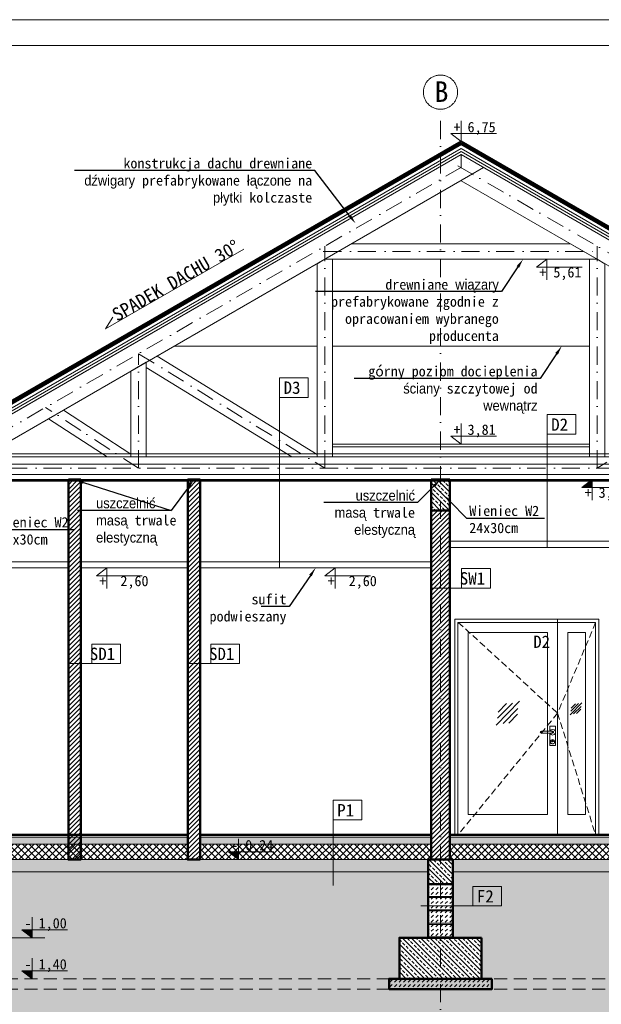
# Model space of a CAD drawing. Header units: millimetres. Extents: x -1373 to 28294, y -9636 to 187.
# Tile 15 of 133: x 1369 to 1935, y -5898 to -4939. Entities that reach past the tile are written whole.
import ezdxf
from ezdxf import colors
from ezdxf.entities.mleader import LeaderData, LeaderLine
from ezdxf.enums import TextEntityAlignment as Align
from ezdxf.math import Vec2, Vec3

# ---------------------------------------------------------------- set-up
doc = ezdxf.new("R2010")
doc.units = ezdxf.units.MM
doc.linetypes.add('HIDDEN2', pattern=[4.7625, 3.175, -1.5875])
doc.linetypes.add('Kreski i kropki', pattern=[335.138881, 176.388884, -88.194442, 0, -70.555556])
for name, color, linetype, lineweight in [('_k_gruba', 42, 'Continuous', 50), ('_k_kreskowanie', 250, 'Continuous', 9), ('_k_opis', 7, 'Continuous', 13), ('_k_osie', 142, 'Kreski i kropki', 13), ('_k_stolarka', 7, 'Continuous', 13), ('_k_tabela', 7, 'Continuous', 13), ('_k_widok', 7, 'Continuous', 18), ('_k_wymiar', 7, 'Continuous', 9), ('_k_zarys', 7, 'HIDDEN2', 20), ('_k_ściany', 223, 'Continuous', 35)]:
    doc.layers.add(name, color=color, linetype=linetype, lineweight=lineweight)
doc.styles.add('GENERATED_STYLE_1', font='MS Gothic.ttf')
doc.styles.add('GENERATED_STYLE_2', font='MS Gothic.ttf')
doc.styles.add('Katarzyna', font='MS Gothic.ttf')
doc.linetypes.add('BATTING', pattern='A,0.00254,-2.54,[134,ltypeshp.shx,S=2.54,R=0,X=-2.54,Y=0],-5.08,[134,ltypeshp.shx,S=2.54,R=180,X=2.54,Y=0],-2.54', length=10.16254)
doc.dimstyles.new('1 - 50   (cm)', dxfattribs={"dimscale": 5, "dimtxt": 2, "dimasz": 1.6, "dimexe": 1, "dimexo": 1, "dimgap": 0.5, "dimtad": 1, "dimdec": 0, "dimzin": 12, "dimdsep": 46, "dimtxsty": 'GENERATED_STYLE_1', "dimblk1": 'OBLIQUE', "dimblk2": 'OBLIQUE', "dimsah": 1, "dimcen": 0, "dimdle": 1, "dimclrd": 256, "dimclre": 256, "dimclrt": 4, "dimazin": 0, "dimtfac": 0.75, "dimtdec": 0, "dimtix": 1, "dimtmove": 1, "dimatfit": 3, "dimldrblk": 'OBLIQUE', "dimfxl": 1, "dimfxlon": 1, "dimtvp": 0.75, "dimtolj": 1, "dimtzin": 0, "dimarcsym": 0})
pattern_1 = [(45, (-111.7556, -1345.7015), (4e-16, 4.490128), [3.175, -3.175])]

# ---------------------------------------------------------------- blocks, each defined once
blk = doc.blocks.new('*U52')
blk.add_hatch(color=256).paths.add_polyline_path([(0, -0.153), (-0.198, -0.153), (0, 0)])
at = {"layer": '_k_wymiar'}
blk.add_line((0, -0.153), (0, -0.4), dxfattribs=at)
blk.add_lwpolyline([(0, -0.153), (0, 0), (-0.198, -0.153), (0.685, -0.153)], dxfattribs=at)
at = {"layer": '_k_wymiar', "style": 'GENERATED_STYLE_1'}
blk.add_attdef('%%P_0.00', text='', height=0.2, dxfattribs=at).set_placement((-0.146, -0.423), align=Align.BOTTOM_LEFT)
blk = doc.blocks.new('*U54')
at = {"layer": '_k_wymiar'}
blk.add_line((0, 0.153), (0, 0.4), dxfattribs=at)
blk.add_lwpolyline([(0, 0.153), (0, 0), (-0.198, 0.153), (0.685, 0.153)], dxfattribs=at)
at = {"layer": '_k_wymiar', "style": 'GENERATED_STYLE_1'}
blk.add_attdef('%%P_0.00', text='', height=0.2, dxfattribs=at).set_placement((-0.146, 0.153), align=Align.BOTTOM_LEFT)
blk = doc.blocks.new('*U53')
blk.add_hatch(color=256).paths.add_polyline_path([(0, 0.153), (-0.198, 0.153), (0, 0)])
at = {"layer": '_k_wymiar'}
blk.add_line((0, 0.153), (0, 0.4), dxfattribs=at)
blk.add_lwpolyline([(0, 0.153), (0, 0), (-0.198, 0.153), (0.685, 0.153)], dxfattribs=at)
at = {"layer": '_k_wymiar', "style": 'GENERATED_STYLE_1'}
blk.add_attdef('%%P_0.00', text='', height=0.2, dxfattribs=at).set_placement((-0.146, 0.153), align=Align.BOTTOM_LEFT)
blk = doc.blocks.new('*U55')
at = {"layer": '_k_wymiar'}
blk.add_line((0, -0.153), (0, -0.4), dxfattribs=at)
blk.add_lwpolyline([(0, -0.153), (0, 0), (-0.198, -0.153), (0.685, -0.153)], dxfattribs=at)
at = {"layer": '_k_wymiar', "style": 'GENERATED_STYLE_1'}
blk.add_attdef('%%P_0.00', text='', height=0.2, dxfattribs=at).set_placement((-0.146, -0.423), align=Align.BOTTOM_LEFT)
blk = doc.blocks.new('*U56')
at = {"layer": '_k_wymiar'}
blk.add_line((0, 0.153), (0, 0.4), dxfattribs=at)
blk.add_lwpolyline([(0, 0.153), (0, 0), (-0.198, 0.153), (0.685, 0.153)], dxfattribs=at)
at = {"layer": '_k_wymiar', "style": 'GENERATED_STYLE_1'}
blk.add_attdef('%%P_0.00', text='', height=0.2, dxfattribs=at).set_placement((-0.146, 0.153), align=Align.BOTTOM_LEFT)
blk = doc.blocks.new('_OBLIQUE')
at = {"color": 0, "linetype": 'ByBlock'}
blk.add_line((-0.5, -0.5), (0.5, 0.5), dxfattribs=at)
blk = doc.blocks.new('*D346')
at = {"layer": '_k_wymiar', "lineweight": -2, "transparency": 16777216}
for p, q in [((1111.41, -5057.93), (1101.41, -5057.93)), ((1106.41, -5370.94), (1106.41, -5052.93)), ((1111.41, -5365.94), (1101.41, -5365.94))]:
    blk.add_line(p, q, dxfattribs=at)
at = {"layer": 'Defpoints', "color": 0, "transparency": 16777216}
for p in [(1106.41, -5057.93), (1798.52, -5057.93), (1265.02, -5365.94)]:
    blk.add_point(p, dxfattribs=at)
at = {"layer": '_k_wymiar', "lineweight": -2, "transparency": 16777216, "xscale": 8, "yscale": 8, "zscale": 8}
for p, rotation in [((1106.41, -5057.93), 90), ((1106.41, -5365.94), 270)]:
    blk.add_blockref('_OBLIQUE', p, dxfattribs=dict(at, rotation=rotation))
at = {"layer": '_k_wymiar', "color": 4, "transparency": 16777216, "insert": (1098.91, -5211.94), "char_height": 10, "attachment_point": 5, "rotation": 90, "style": 'GENERATED_STYLE_1'}
blk.add_mtext('\\A1;308', dxfattribs=at)
blk = doc.blocks.new('*D162')
at = {"layer": '_k_wymiar', "lineweight": -2, "transparency": 16777216}
for p, q in [((1091.41, -5057.93), (1081.41, -5057.93)), ((1086.41, -5370.94), (1086.41, -5052.93)), ((1091.41, -5365.94), (1081.41, -5365.94))]:
    blk.add_line(p, q, dxfattribs=at)
at = {"layer": 'Defpoints', "color": 0, "transparency": 16777216}
for p in [(1086.41, -5057.93), (1798.52, -5057.93), (1265.02, -5365.94)]:
    blk.add_point(p, dxfattribs=at)
at = {"layer": '_k_wymiar', "lineweight": -2, "transparency": 16777216, "xscale": 8, "yscale": 8, "zscale": 8}
for p, rotation in [((1086.41, -5057.93), 90), ((1086.41, -5365.94), 270)]:
    blk.add_blockref('_OBLIQUE', p, dxfattribs=dict(at, rotation=rotation))
at = {"layer": '_k_wymiar', "color": 4, "transparency": 16777216, "insert": (1078.91, -5211.94), "char_height": 10, "attachment_point": 5, "rotation": 90, "style": 'GENERATED_STYLE_1'}
blk.add_mtext('\\A1;308', dxfattribs=at)
blk = doc.blocks.new('*D164')
at = {"layer": '_k_wymiar', "lineweight": -2, "transparency": 16777216}
for p, q in [((1071.41, -5057.93), (1061.41, -5057.93)), ((1066.41, -5752.5), (1066.41, -5052.93)), ((1071.41, -5747.5), (1061.41, -5747.5))]:
    blk.add_line(p, q, dxfattribs=at)
at = {"layer": 'Defpoints', "color": 0, "transparency": 16777216}
for p in [(1066.41, -5057.93), (1798.52, -5057.93), (1133.52, -5747.5)]:
    blk.add_point(p, dxfattribs=at)
at = {"layer": '_k_wymiar', "lineweight": -2, "transparency": 16777216, "xscale": 8, "yscale": 8, "zscale": 8}
for p, rotation in [((1066.41, -5057.93), 90), ((1066.41, -5747.5), 270)]:
    blk.add_blockref('_OBLIQUE', p, dxfattribs=dict(at, rotation=rotation))
at = {"layer": '_k_wymiar', "color": 4, "transparency": 16777216, "insert": (1058.91, -5402.72), "char_height": 10, "attachment_point": 5, "rotation": 90, "style": 'GENERATED_STYLE_1'}
blk.add_mtext('\\A1;690', dxfattribs=at)
blk = doc.blocks.new('KLAMKA_2')
at = {"layer": '_k_stolarka', "color": 7}
for points in [[(-5.7, -7.09), (-5.7, -19), (0, -19), (0, 0), (-5.7, 0), (-5.7, -5.09)], [(-13.85, -5.09), (-2.85, -5.09), (-2.14, -5.39), (-1.85, -6.09), (-2.14, -6.8), (-2.85, -7.09), (-13.85, -7.09), (-14.56, -6.8), (-14.85, -6.09), (-14.56, -5.39), (-13.85, -5.09)], [(-14.4, -5.39), (-14.68, -6.09), (-14.4, -6.8)], [(-13.92, -5.39), (-14.13, -6.09), (-13.92, -6.8)], [(-13.2, -5.39), (-13.31, -6.09), (-13.2, -6.8)], [(-5.28, -5.09), (-5.19, -4.74), (-4.2, -3.76), (-2.85, -3.39), (-1.5, -3.76), (-0.51, -4.74), (-0.15, -6.09), (-0.51, -7.44), (-1.5, -8.43), (-2.85, -8.79), (-4.2, -8.43), (-5.19, -7.44), (-5.28, -7.09)], [(-3.5, -5.39), (-3.39, -6.09), (-3.5, -6.8)], [(-2.78, -5.39), (-2.57, -6.09), (-2.78, -6.8)], [(-2.3, -5.39), (-2.02, -6.09), (-2.3, -6.8)]]:
    blk.add_lwpolyline(points, dxfattribs=at)
for centre, radius in [((-2.85, -15.4), 2.1), ((-2.85, -15.4), 1.91), ((-2.85, -14.62), 0.752), ((-2.85, -14.62), 0.659)]:
    blk.add_circle(centre, radius, dxfattribs=at)
blk = doc.blocks.new('szkło_s')
at = {"layer": '_k_kreskowanie', "ltscale": 2}
for points in [[(0, 0), (22.91, 23.25)], [(1.55, 6.91), (16.02, 21.6)], [(1.94, 12.64), (10.3, 21.13)], [(6.89, 1.65), (21.36, 16.34)], [(12.61, 2.12), (20.98, 10.61)]]:
    blk.add_lwpolyline(points, dxfattribs=at)

msp = doc.modelspace()

# ---------------------------------------------------------------- hatches: boundary and pattern name
at = {"layer": '_k_kreskowanie', "ltscale": 2}
h = msp.add_hatch(dxfattribs=at)
h.set_pattern_fill('ANSI31', color=256)
h.set_pattern_definition([(45, (528.2444, -1345.7015), (-2.245064, 2.245064), [])])
h.paths.add_polyline_path([(1428.52, -5387.05), (1428.52, -5757.05), (1416.52, -5757.05), (1416.52, -5387.05)])
h = msp.add_hatch(dxfattribs=at)
h.set_pattern_fill('ANSI31', color=256)
h.set_pattern_definition([(45, (644.2444, -1345.7015), (-2.245064, 2.245064), [])])
h.paths.add_polyline_path([(1544.52, -5387.05), (1544.52, -5757.05), (1532.52, -5757.05), (1532.52, -5387.05)])
h = msp.add_hatch(dxfattribs=at)
h.set_pattern_fill('ANSI33', color=256, angle=90)
h.set_pattern_definition([(135, (881.2444, -981.7015), (-4.490128, -4.490128), []), (135, (881.2444, -977.2114), (-4.490128, -4.490128), [3.175, -1.5875])])
h.paths.add_polyline_path([(1787.52, -5387.05), (1787.52, -5417.05), (1769.52, -5417.05), (1769.52, -5387.05)])
h = msp.add_hatch(dxfattribs=at)
h.set_pattern_fill('ANSI31', color=256)
h.set_pattern_definition([(45, (881.2444, -1345.7015), (-2.245064, 2.245064), [])])
h.paths.add_polyline_path([(1787.52, -5417.05), (1787.52, -5757.05), (1769.52, -5757.05), (1769.52, -5417.05)])
h = msp.add_hatch(dxfattribs=at)
h.set_pattern_fill('DASH', color=256, angle=135)
h.set_pattern_definition([(135, (403.2444, -1345.7015), (-4.490128, 4e-16), [3.175, -3.175])])
h.paths.add_polyline_path([(1787.52, -5735.05), (1787.52, -5742.05), (2193.52, -5742.05), (2193.52, -5735.05)])
h.paths.add_polyline_path([(1532.52, -5742.05), (1532.52, -5735.05), (1315.52, -5735.05), (1315.52, -5742.05)])
h.paths.add_polyline_path([(1544.52, -5735.05), (1544.52, -5742.05), (1769.52, -5742.05), (1769.52, -5735.05)])
h = msp.add_hatch(dxfattribs=at)
h.set_pattern_fill('EARTH', color=256, scale=3, angle=45)
h.set_pattern_definition([(45, (-2e-06, -1770.638), (-7e-15, 26.94077), [19.05, -19.05]), (45, (-5.051, -1765.587), (-7e-15, 26.94077), [19.05, -19.05]), (45, (-10.103, -1760.535), (-7e-15, 26.94077), [19.05, -19.05]), (135, (-10.103, -1757.168), (-26.94077, -7e-15), [19.05, -19.05]), (135, (-5.051, -1752.116), (-26.94077, -7e-15), [19.05, -19.05]), (135, (-2e-06, -1747.065), (-26.94077, -7e-15), [19.05, -19.05])])
h.paths.add_polyline_path([(2420.48, -5947.06), (2420.48, -5770.05), (2220.58, -5766.06), (2220.52, -5833.05), (2233.52, -5833.05), (2233.52, -5873.05), (2243.52, -5873.05), (2243.52, -5883.05), (1253.52, -5883.05), (1253.52, -5873.05), (1263.52, -5873.05), (1263.52, -5833.05), (1276.41, -5833.05), (1276.52, -5774.21), (1216.52, -5775.51), (1216.52, -5786.5), (1189.52, -5786.5), (1189.52, -5769.5), (1203.52, -5761.5), (1203.52, -5747.5), (1133.63, -5747.19), (1133.41, -5946.76)])
at = {"layer": '_k_kreskowanie', "ltscale": 2, "transparency": 33554687}
h = msp.add_hatch(dxfattribs=at)
h.set_pattern_fill('ANSI37', color=256, scale=1.5)
h.set_pattern_definition([(45, (-2e-06, -1770.638), (-3.367596, 3.367596), []), (135, (-2e-06, -1770.638), (-3.367596, -3.367596), [])])
h.paths.add_polyline_path([(1787.52, -5742.05), (1787.52, -5757.05), (2193.52, -5757.05), (2193.52, -5742.05)])
h.paths.add_polyline_path([(1532.52, -5757.05), (1532.52, -5742.05), (1315.52, -5742.05), (1315.52, -5757.05)])
h.paths.add_polyline_path([(1544.52, -5742.05), (1544.52, -5757.05), (1769.52, -5757.05), (1769.52, -5742.05)])
at = {"layer": '_k_kreskowanie', "ltscale": 2}
h = msp.add_hatch(dxfattribs=at)
h.set_pattern_fill('DASH', color=256, angle=45)
h.set_pattern_definition([(45, (-2e-06, -1770.638), (4e-16, 4.490128), [3.175, -3.175])])
h.paths.add_polyline_path([(1790.52, -5757.05), (1790.52, -5769.05), (2181.52, -5769.05), (2181.52, -5757.05)])
h.paths.add_polyline_path([(1766.52, -5769.05), (1766.52, -5757.05), (1315.52, -5757.05), (1315.52, -5769.05)])
h = msp.add_hatch(dxfattribs=at)
h.set_pattern_fill('ANSI33', color=256, angle=90)
h.set_pattern_definition([(135, (-111.7556, -1345.7015), (-4.490128, -4.490128), []), (135, (-111.7556, -1341.2114), (-4.490128, -4.490128), [3.175, -1.5875])])
h.paths.add_polyline_path([(1766.52, -5757.05), (1766.52, -5781.05), (1790.52, -5781.05), (1790.52, -5757.05)])
at = {"layer": '_k_kreskowanie'}
h = msp.add_hatch(dxfattribs=at)
h.set_pattern_fill('DASH', color=256, angle=45)
h.set_pattern_definition(pattern_1)
h.paths.add_polyline_path([(1790.52, -5793.05), (1790.52, -5781.05), (1766.52, -5781.05), (1766.52, -5793.05)])
h.paths.add_polyline_path([(1790.52, -5806.05), (1790.52, -5794.05), (1766.52, -5794.05), (1766.52, -5806.05)])
h.paths.add_polyline_path([(1766.52, -5807.05), (1766.52, -5819.05), (1790.52, -5819.05), (1790.52, -5807.05)])
h.paths.add_polyline_path([(1766.52, -5820.05), (1766.52, -5832.05), (1790.52, -5832.05), (1790.52, -5820.05)])
at = {"layer": '_k_kreskowanie', "ltscale": 2}
h = msp.add_hatch(dxfattribs=at)
h.set_pattern_fill('ANSI33', color=256, angle=90)
h.set_pattern_definition([(135, (-139.7556, -1437.7015), (-4.490128, -4.490128), []), (135, (-139.7556, -1433.2114), (-4.490128, -4.490128), [3.175, -1.5875])])
h.paths.add_polyline_path([(1738.52, -5833.05), (1738.52, -5873.05), (1818.52, -5873.05), (1818.52, -5833.05)])
at = {"layer": '_k_kreskowanie'}
h = msp.add_hatch(dxfattribs=at)
h.set_pattern_fill('DASH', color=256, angle=45)
h.set_pattern_definition(pattern_1)
h.paths.add_polyline_path([(1728.52, -5873.05), (1828.52, -5873.05), (1828.52, -5883.05), (1728.52, -5883.05)])
at = {"layer": '_k_widok', "ltscale": 2}
h = msp.add_hatch(dxfattribs=at)
h.set_pattern_fill('AR-CONC', color=256, scale=0.15, angle=45)
h.set_pattern_definition([(95, (-1859.682, -6456.038), (21.0142, 17.63301), [2.8575, -31.4325]), (40, (-1859.682, -6456.038), (-24.00277, 16.5265), [2.286, -25.14609]), (145.45144, (-1857.93, -6454.568), (-2.98857, 34.15952), [2.4285, -26.71354]), (91.1842, (-1865.07, -6450.65), (33.21154, 24.293), [4.28625, -47.14875]), (141.6356, (-1862.303, -6448.625), (-1.063, 51.424), [3.64275, -40.07034]), (36.1842, (-1865.07, -6450.65), (-1.063, 51.424), [3.429, -37.71896]), (66, (-1861.03, -6449.303), (26.928, 5.23427), [2.8575, -31.4325]), (11, (-1861.03, -6449.303), (-12.98099, 26.09118), [2.286, -25.146]), (116.45145, (-1858.785, -6448.866), (13.947, 31.32545), [2.4285, -26.71349]), (82.5, (-1859.682, -6456.038), (-8.64082, 9.296012), [0, -24.8412, 0, -25.527, 0, -25.24125]), (52.5, (-1859.682, -6456.038), (-3.53846, 17.71305), [0, -14.5542, 0, -24.2697, 0, -9.62025]), (12.5, (-1865.69, -6462.046), (14.98918, 13.77393), [0, -9.525, 0, -29.718, 0, -39.4335]), (2.5, (-1868.384, -6464.74), (13.014586, 18.40836), [0, -12.3825, 0, -19.7358, 0, -28.0035])])
h.paths.add_polyline_path([(1818.52, -5833.05), (1818.52, -5873.05), (1738.52, -5873.05), (1738.52, -5833.05)])
h.paths.add_polyline_path([(1790.52, -5769.05), (1790.52, -5833.05), (1766.52, -5833.05), (1766.52, -5769.05), (1315.52, -5769.05), (1315.52, -5833.05), (1343.52, -5833.05), (1343.52, -5873.05), (1353.52, -5873.05), (1353.52, -5883.05), (2143.52, -5883.05), (2143.52, -5873.05), (2153.52, -5873.05), (2153.52, -5833.05), (2181.52, -5833.05), (2181.52, -5769.05)])

# ---------------------------------------------------------------- linework, layer by layer
at = {"layer": '_k_gruba'}
for points in [[(2331.02, -5367.68), (2332.02, -5365.94), (1798.52, -5057.93), (1265.02, -5365.94), (1266.02, -5367.68), (1798.52, -5060.24)], [(1416.52, -5387.05), (1428.52, -5387.05), (1428.52, -5757.05), (1416.52, -5757.05)], [(1544.52, -5757.05), (1532.52, -5757.05), (1532.52, -5387.05), (1544.52, -5387.05)], [(1787.52, -5387.05), (1769.52, -5387.05), (1769.52, -5757.05), (1787.52, -5757.05)], [(1787.52, -5417.05), (1769.52, -5417.05), (1769.52, -5387.05), (1787.52, -5387.05)], [(1790.52, -5757.05), (1766.52, -5757.05), (1766.52, -5833.05), (1790.52, -5833.05)], [(1790.52, -5757.05), (1766.52, -5757.05), (1766.52, -5781.05), (1790.52, -5781.05)], [(1818.52, -5833.05), (1738.52, -5833.05), (1738.52, -5873.05), (1818.52, -5873.05)], [(1828.52, -5873.05), (1728.52, -5873.05), (1728.52, -5883.05), (1828.52, -5883.05)]]:
    msp.add_lwpolyline(points, close=True, dxfattribs=at)
for points in [[(1315.52, -5733.05), (1532.52, -5733.05)], [(1544.52, -5733.05), (1769.52, -5733.05)], [(1787.52, -5733.05), (2193.52, -5733.05)]]:
    msp.add_lwpolyline(points, dxfattribs=at)
at = {"layer": '_k_kreskowanie', "linetype": 'BATTING', "ltscale": 0.5}
for points in [[(1302.1, -5361.91), (2303.04, -5361.91)], [(1291.52, -5372.05), (2305.52, -5372.05)], [(1291.52, -5382.05), (2305.52, -5382.05)]]:
    msp.add_lwpolyline(points, dxfattribs=at)
at = {"layer": '_k_kreskowanie'}
for points in [[(1790.52, -5793.05), (1766.52, -5793.05), (1766.52, -5781.05), (1790.52, -5781.05)], [(1790.52, -5794.05), (1766.52, -5794.05), (1766.52, -5793.05), (1790.52, -5793.05)], [(1790.52, -5806.05), (1766.52, -5806.05), (1766.52, -5794.05), (1790.52, -5794.05)], [(1790.52, -5807.05), (1766.52, -5807.05), (1766.52, -5806.05), (1790.52, -5806.05)], [(1790.52, -5819.05), (1766.52, -5819.05), (1766.52, -5807.05), (1790.52, -5807.05)], [(1790.52, -5820.05), (1766.52, -5820.05), (1766.52, -5819.05), (1790.52, -5819.05)], [(1790.52, -5832.05), (1766.52, -5832.05), (1766.52, -5820.05), (1790.52, -5820.05)]]:
    msp.add_lwpolyline(points, close=True, dxfattribs=at)
at = {"layer": '_k_osie', "ltscale": 0.1}
for points in [[(1778.52, -5963.05), (1778.52, -5026.49)], [(1798.52, -5083.33), (1798.52, -5070.63)], [(1288.97, -5377.52), (1809.52, -5076.98)], [(2305.52, -5376.05), (1787.52, -5076.98)], [(1664.51, -5165.03), (1929.51, -5165.03)], [(1666.02, -5376.05), (1666.02, -5159.83)], [(1931.02, -5376.05), (1931.02, -5159.83)], [(1484.77, -5376.05), (1484.77, -5264.48)], [(1484.77, -5264.48), (1666.02, -5376.05)], [(2112.27, -5264.48), (1931.02, -5376.05)], [(1484.77, -5376.05), (1394.15, -5316.8)], [(1291.52, -5365.05), (1291.52, -5387.05), (1291.52, -5376.05), (2305.52, -5376.05)]]:
    msp.add_lwpolyline(points, dxfattribs=at)
at = {"layer": '_k_osie'}
msp.add_circle((1778.52, -5009.84), 16.65, dxfattribs=at)
at = {"layer": '_k_stolarka', "ltscale": 2}
for points in [[(1792.52, -5733.05), (1892.52, -5733.05), (1892.52, -5523.05), (1792.52, -5523.05)], [(1792.52, -5733.05), (1932.52, -5733.05), (1932.52, -5523.05), (1792.52, -5523.05)], [(1795.52, -5733.05), (1892.52, -5733.05), (1892.52, -5526.05), (1795.52, -5526.05)], [(1932.52, -5523.05), (1892.52, -5523.05), (1892.52, -5733.05), (1932.52, -5733.05)], [(1929.52, -5526.05), (1892.52, -5526.05), (1892.52, -5733.05), (1929.52, -5733.05)], [(1805.52, -5713.05), (1882.52, -5713.05), (1882.52, -5536.05), (1805.52, -5536.05)], [(1919.52, -5536.05), (1902.52, -5536.05), (1902.52, -5713.05), (1919.52, -5713.05)]]:
    msp.add_lwpolyline(points, close=True, dxfattribs=at)
at = {"layer": '_k_tabela'}
for points in [[(1621.99, -5307.05), (1649.91, -5307.05), (1649.91, -5288.07), (1621.99, -5288.07)], [(1882.41, -5342.8), (1910.33, -5342.8), (1910.33, -5323.81), (1882.41, -5323.81)], [(1799.12, -5492.75), (1827.04, -5492.75), (1827.04, -5473.77), (1799.12, -5473.77)], [(1439.1, -5566.22), (1467.02, -5566.22), (1467.02, -5547.23), (1439.1, -5547.23)], [(1555.1, -5566.22), (1583.02, -5566.22), (1583.02, -5547.23), (1555.1, -5547.23)], [(1674.19, -5718.3), (1702.11, -5718.3), (1702.11, -5699.31), (1674.19, -5699.31)], [(1810.09, -5802.07), (1838.01, -5802.07), (1838.01, -5783.09), (1810.09, -5783.09)]]:
    msp.add_lwpolyline(points, close=True, dxfattribs=at)
at = {"layer": '_k_tabela', "ltscale": 2}
for points in [[(1621.99, -5307.05), (1621.99, -5473.05)], [(1882.41, -5342.8), (1882.41, -5453.05)], [(1799.12, -5492.75), (1769.52, -5492.75)], [(1439.1, -5566.22), (1416.52, -5566.22)], [(1555.1, -5566.22), (1532.52, -5566.22)], [(1674.19, -5718.3), (1674.19, -5782.35)], [(1810.09, -5802.07), (1759.5, -5802.07)]]:
    msp.add_lwpolyline(points, dxfattribs=at)
at = {"layer": '_k_widok'}
for points in [[(1271.52, -5369.12), (1798.52, -5064.86), (2325.52, -5369.12)], [(1271.52, -5372.01), (1798.52, -5067.74), (2325.52, -5372.01)], [(1271.52, -5374.89), (1798.52, -5070.63), (2325.52, -5374.89)], [(1459.74, -5228.76), (1452.57, -5240.27), (1587.32, -5162.61)], [(1787.52, -5433.05), (1787.52, -5433.05), (1787.52, -5733.05)], [(1315.52, -5735.05), (1532.52, -5735.05)], [(1544.52, -5735.05), (1769.52, -5735.05)], [(1787.52, -5735.05), (2193.52, -5735.05)]]:
    msp.add_lwpolyline(points, dxfattribs=at)
at = {"layer": '_k_widok', "color": 2}
for points in [[(1820.52, -5083.33), (1294.47, -5387.05), (1291.52, -5387.05), (1291.52, -5363.35), (1798.52, -5070.63)], [(1798.52, -5096.03), (2302.58, -5387.05), (2305.52, -5387.05), (2305.52, -5363.35), (1798.52, -5070.63)], [(1666.02, -5172.53), (1931.02, -5172.53), (1905.04, -5157.53), (1692, -5157.53), (1666.02, -5172.53)], [(1673.52, -5172.53), (1673.52, -5365.05), (1658.52, -5365.05), (1658.52, -5176.86), (1666.02, -5172.53), (1673.52, -5172.53)], [(1923.52, -5172.53), (1923.52, -5365.05), (1938.52, -5365.05), (1938.52, -5176.86), (1931.02, -5172.53), (1923.52, -5172.53)], [(1502.8, -5266.77), (1492.27, -5272.85), (1492.27, -5277.9), (1633.85, -5365.05), (1658.52, -5365.05), (1658.52, -5362.62), (1502.8, -5266.77)], [(1477.27, -5365.05), (1492.27, -5365.05), (1492.27, -5272.85), (1477.27, -5281.51), (1477.27, -5365.05)], [(1477.27, -5362.18), (1477.27, -5365.05), (1454.24, -5365.05), (1397.19, -5327.75), (1411.74, -5319.34), (1477.27, -5362.18)]]:
    msp.add_lwpolyline(points, dxfattribs=at)
at = {"layer": '_k_widok'}
msp.add_lwpolyline([(1673.52, -5355.05), (1923.52, -5355.05), (1923.52, -5352.55), (1673.52, -5352.55)], close=True, dxfattribs=at)
at = {"layer": '_k_widok', "color": 2}
msp.add_lwpolyline([(1332.58, -5365.05), (2264.47, -5365.05), (2302.58, -5387.05), (1294.47, -5387.05)], close=True, dxfattribs=at)
at = {"layer": '_k_widok', "ltscale": 3}
for points in [[(2181.52, -5447.05), (1787.52, -5447.05)], [(2181.52, -5453.05), (1787.52, -5453.05)], [(1416.52, -5467.05), (1315.52, -5467.05)], [(1416.52, -5473.05), (1315.52, -5473.05)], [(1532.52, -5467.05), (1428.52, -5467.05)], [(1532.52, -5473.05), (1428.52, -5473.05)], [(1769.52, -5467.05), (1544.52, -5467.05)], [(1769.52, -5473.05), (1544.52, -5473.05)], [(1532.52, -5742.05), (1315.52, -5742.05)], [(1769.52, -5742.05), (1544.52, -5742.05)], [(2193.52, -5742.05), (1787.52, -5742.05)], [(2181.52, -5757.05), (1315.52, -5757.05)], [(1766.52, -5769.05), (1315.52, -5769.05)], [(2181.52, -5769.05), (1790.52, -5769.05)]]:
    msp.add_lwpolyline(points, dxfattribs=at)
at = {"layer": '_k_wymiar'}
for points in [[(835.22, -4939.31), (2935.22, -4939.31), (2935.22, -6424.31), (835.22, -6424.31)], [(920.22, -4964.31), (2910.22, -4964.31), (2910.22, -6399.31), (920.22, -6399.31)], [(1769.52, -5387.05), (1787.52, -5387.05), (1787.52, -5417.05), (1769.52, -5417.05)]]:
    msp.add_lwpolyline(points, close=True, dxfattribs=at)
for points in [[(1519.64, -5257.05), (1658.52, -5257.05)], [(1673.52, -5257.05), (1923.52, -5257.05)], [(1343.52, -5833.05), (1393.52, -5833.05)]]:
    msp.add_lwpolyline(points, dxfattribs=at)
at = {"layer": '_k_zarys', "ltscale": 3, "const_width": 2}
msp.add_lwpolyline([(1315.52, -5388.05), (2271.52, -5388.05)], dxfattribs=at)
at = {"layer": '_k_zarys', "ltscale": 2}
for points in [[(1795.8, -5526.05), (1892.52, -5614.55), (1795.52, -5733.05)], [(1929.52, -5526.05), (1892.52, -5614.55), (1929.52, -5733.05)]]:
    msp.add_lwpolyline(points, dxfattribs=at)
for points in [[(1766.52, -5757.05), (1790.52, -5757.05), (1790.52, -5833.05), (1766.52, -5833.05)], [(1766.52, -5757.05), (1790.52, -5757.05), (1790.52, -5781.05), (1766.52, -5781.05)], [(1738.52, -5833.05), (1818.52, -5833.05), (1818.52, -5873.05), (1738.52, -5873.05)], [(1728.52, -5873.05), (1828.52, -5873.05), (1828.52, -5883.05), (1728.52, -5883.05)]]:
    msp.add_lwpolyline(points, close=True, dxfattribs=at)
at = {"layer": '_k_zarys', "ltscale": 4}
for points in [[(2243.52, -5873.05), (1353.52, -5873.05)], [(2243.52, -5883.05), (1353.52, -5883.05)]]:
    msp.add_lwpolyline(points, dxfattribs=at)
at = {"layer": '_k_ściany'}
for points in [[(1790.52, -5757.05), (1766.52, -5757.05), (1766.52, -5781.05), (1790.52, -5781.05)], [(1766.52, -5757.05), (1790.52, -5757.05), (1790.52, -5781.05), (1766.52, -5781.05)]]:
    msp.add_lwpolyline(points, close=True, dxfattribs=at)

# ---------------------------------------------------------------- block references
msp.add_blockref('KLAMKA_2', (1890.52, -5626.95))
at = {"layer": '_k_kreskowanie', "color": 6}
msp.add_blockref('szkło_s', (1832.57, -5626.17), dxfattribs=at)
at = {"layer": '_k_kreskowanie', "color": 6, "xscale": 0.5, "yscale": 0.5, "zscale": 0.5}
msp.add_blockref('szkło_s', (1904.68, -5615.98), dxfattribs=at)
at = {"layer": '_k_wymiar'}
ref = msp.add_blockref('*U55', (1798.52, -5057.93), dxfattribs=dict(at, xscale=-50.25, yscale=50.25, zscale=50.25, rotation=180))
ref.add_attrib('%%P_0.00', '+ 6,75', dxfattribs={"height": 10.05, "style": 'GENERATED_STYLE_1'}).set_placement((1791.2, -5038.8), align=Align.TOP_LEFT)
ref = msp.add_blockref('*U56', (1882.02, -5172.53), dxfattribs=dict(at, xscale=-50.25, yscale=50.25, zscale=50.25, rotation=180))
ref.add_attrib('%%P_0.00', '+ 5,61', dxfattribs={"height": 10.05, "style": 'GENERATED_STYLE_1'}).set_placement((1874.7, -5180.23), align=Align.TOP_LEFT)
ref = msp.add_blockref('*U55', (1798.52, -5352.55), dxfattribs=dict(at, xscale=-50.25, yscale=50.25, zscale=50.25, rotation=180))
ref.add_attrib('%%P_0.00', '+ 3,81', dxfattribs={"height": 10.05, "style": 'GENERATED_STYLE_1'}).set_placement((1791.2, -5333.42), align=Align.TOP_LEFT)
ref = msp.add_blockref('*U53', (1926.04, -5387.05), dxfattribs=dict(at, xscale=-50.25, yscale=50.25, zscale=50.25, rotation=180))
ref.add_attrib('%%P_0.00', '+ 3,46', dxfattribs={"height": 10.05, "style": 'GENERATED_STYLE_1'}).set_placement((1918.72, -5394.74), align=Align.TOP_LEFT)
ref = msp.add_blockref('*U54', (1453.86, -5473.05), dxfattribs=dict(at, xscale=-50.25, yscale=50.25, zscale=50.25, rotation=180))
ref.add_attrib('%%P_0.00', '+  2,60', dxfattribs={"height": 10.05, "style": 'GENERATED_STYLE_1'}).set_placement((1446.54, -5480.74), align=Align.TOP_LEFT)
ref = msp.add_blockref('*U54', (1676.03, -5473.05), dxfattribs=dict(at, xscale=-50.25, yscale=50.25, zscale=50.25, rotation=180))
ref.add_attrib('%%P_0.00', '+  2,60', dxfattribs={"height": 10.05, "style": 'GENERATED_STYLE_1'}).set_placement((1668.71, -5480.74), align=Align.TOP_LEFT)
ref = msp.add_blockref('*U52', (1582.08, -5757.05), dxfattribs=dict(at, xscale=-50.25, yscale=50.25, zscale=50.25, rotation=180))
ref.add_attrib('%%P_0.00', '- 0,24', dxfattribs={"height": 10.05, "style": 'GENERATED_STYLE_1'}).set_placement((1574.76, -5737.92), align=Align.TOP_LEFT)
ref = msp.add_blockref('*U52', (1381.13, -5833.05), dxfattribs=dict(at, xscale=-50.25, yscale=50.25, zscale=50.25, rotation=180))
ref.add_attrib('%%P_0.00', '- 1,00', dxfattribs={"height": 10.05, "style": 'GENERATED_STYLE_1'}).set_placement((1373.81, -5813.92), align=Align.TOP_LEFT)
ref = msp.add_blockref('*U52', (1381.13, -5873.05), dxfattribs=dict(at, xscale=-50.25, yscale=50.25, zscale=50.25, rotation=180))
ref.add_attrib('%%P_0.00', '- 1,40', dxfattribs={"height": 10.05, "style": 'GENERATED_STYLE_1'}).set_placement((1373.81, -5853.92), align=Align.TOP_LEFT)

# ---------------------------------------------------------------- texts
at = {"layer": '_k_opis', "ltscale": 5, "char_height": 8, "attachment_point": 1, "style": 'Katarzyna'}
for s, insert in [('\\pi780.29;{\\fMS Gothic|b1|i0|c238|p49;\\H4x;PRZEKRÓJ A-02\\P\\pi934.84;\\H0.54687x;SKALA 1:50}', (1846.28, -4977.12)), ('\\pi633.05;{\\fMS Gothic|b1|i0|c238|p49;\\H4x;ZESTAWIENIE PRZEGRÓD\\P\\pi934.84;\\H0.54687x;SKALA 1:50}', (-362.27, -4977.12))]:
    msp.add_mtext_dynamic_manual_height_columns(s, width=1047.4384, gutter_width=25, heights=[0], dxfattribs=dict(at, insert=insert))
at = {"layer": '_k_opis', "insert": (1524.27, -5198.95), "char_height": 13, "attachment_point": 8, "rotation": 29.95445, "style": 'GENERATED_STYLE_1'}
msp.add_mtext('{\\fMS Gothic|b0|i0|c128|p49;SPADEK DACHU }3{\\fMS Gothic|b0|i0|c128|p49;0%%D }', dxfattribs=at)
at = {"layer": '_k_opis', "attachment_point": 9, "style": 'GENERATED_STYLE_1'}
for s, insert, char_height, width in [('D3', (1642.26, -5303.76), 12.06, 44.6667), ('D2', (1902.68, -5339.51), 12.06, 44.6667), ('SW1', (1821.95, -5489.46), 12.06, 44.6667), ('D2', (1885.13, -5550.92), 12, 20.5119), ('SD1', (1461.93, -5562.93), 12.06, 44.6667), ('SD1', (1577.93, -5562.93), 12.06, 44.6667), ('{\\fMS Gothic|b0|i0|c128|p49;P}1', (1694.46, -5715.01), 12.06, 44.6667), ('F2', (1830.36, -5798.78), 12.06, 44.6667)]:
    msp.add_mtext(s, dxfattribs=dict(at, insert=insert, char_height=char_height, width=width))
at = {"layer": '_k_osie', "insert": (1779.47, -5019.33), "char_height": 20, "attachment_point": 8, "style": 'GENERATED_STYLE_2'}
msp.add_mtext('B', dxfattribs=at)

# ---------------------------------------------------------------- dimensions: what is measured, and where the dimension line sits
at = {"layer": '_k_wymiar'}
for base, p1, picture, middle in [((1066.41, -5057.93), (1133.52, -5747.5), '*D164', (1058.91, -5402.72)), ((1086.41, -5057.93), (1265.02, -5365.94), '*D162', (1078.91, -5211.94)), ((1106.41, -5057.93), (1265.02, -5365.94), '*D346', (1098.91, -5211.94))]:
    dim = msp.add_linear_dim(base=base, p1=p1, p2=(1798.52, -5057.93), angle=90, dimstyle='1 - 50   (cm)', dxfattribs=at)
    dim.commit()
    dim.dimension.update_dxf_attribs({"geometry": picture, "text_midpoint": middle})

# ---------------------------------------------------------------- leaders
at = {"layer": '_k_opis', "ltscale": 0.1}
ml = msp.add_multileader_mtext('Standard', dxfattribs=at)
ml.set_content('konstrukcja dachu drewniane dźwigary prefabrykowane łączone na płytki kolczaste', color=256, style='GENERATED_STYLE_1')
ml.set_leader_properties()
ml.build(insert=Vec2(0, 0))
ml.multileader.update_dxf_attribs({"text_left_attachment_type": 6, "text_right_attachment_type": 6, "arrow_head_size": 9})
ctx = ml.context
ctx.base_point, ctx.char_height, ctx.arrow_head_size, ctx.landing_gap_size, ctx.plane_origin = Vec3(1432.62, -5086.1), 10, 9, 1.28, Vec3(1574.48, -4765.82)
ctx.left_attachment, ctx.right_attachment, ctx.text_align_type = 6, 6, 2
notes = []
notes.append((ctx, [(0, (1, 1, 0), (1656.23, -5086.1), (-1, 0), 1.25, [(0, [(1695.86, -5137.65)], 0, [])])]))
ctx.mtext.insert, ctx.mtext.width, ctx.mtext.alignment, ctx.mtext.flow_direction = Vec3(1653.69, -5074.1), 228.9363, 3, 5
ml = msp.add_multileader_mtext('Standard', dxfattribs=at)
ml.set_content('drewniane wiązary prefabrykowane zgodnie z opracowaniem wybranego producenta  ', color=256, style='GENERATED_STYLE_1')
ml.set_leader_properties()
ml.build(insert=Vec2(0, 0))
ml.multileader.update_dxf_attribs({"text_left_attachment_type": 6, "text_right_attachment_type": 6, "arrow_head_size": 9})
ctx = ml.context
ctx.base_point, ctx.char_height, ctx.arrow_head_size, ctx.landing_gap_size, ctx.plane_origin = Vec3(1679.66, -5204.08), 10, 9, 1.28, Vec3(1674.09, -4771.23)
ctx.left_attachment, ctx.right_attachment, ctx.text_align_type = 6, 6, 2
notes.append((ctx, [(0, (1, 1, 0), (1837.84, -5204.08), (-1, 0), 1.25, [(0, [(1858.84, -5172.53)], 0, [])])]))
ctx.mtext.insert, ctx.mtext.width, ctx.mtext.alignment, ctx.mtext.flow_direction = Vec3(1835.31, -5192.08), 176.786, 3, 5
ml = msp.add_multileader_mtext('Standard', dxfattribs=at)
ml.set_content('górny poziom docieplenia ściany szczytowej od wewnątrz ', color=256, style='GENERATED_STYLE_1')
ml.set_leader_properties()
ml.build(insert=Vec2(0, 0))
ml.multileader.update_dxf_attribs({"text_left_attachment_type": 6, "text_right_attachment_type": 6, "arrow_head_size": 9})
ctx = ml.context
ctx.base_point, ctx.char_height, ctx.arrow_head_size, ctx.landing_gap_size, ctx.plane_origin = Vec3(1716.95, -5288.59), 10, 9, 1.28, Vec3(1711.79, -4855.75)
ctx.left_attachment, ctx.right_attachment, ctx.text_align_type = 6, 6, 2
notes.append((ctx, [(0, (1, 1, 0), (1875.54, -5288.59), (-1, 0), 1.25, [(0, [(1896.54, -5257.05)], 0, [])])]))
ctx.mtext.insert, ctx.mtext.width, ctx.mtext.alignment, ctx.mtext.flow_direction = Vec3(1873.01, -5276.59), 176.786, 3, 5
ml = msp.add_multileader_mtext('Standard', dxfattribs=at)
ml.set_content('uszczelnić masą trwale elestyczną  ', color=256, style='GENERATED_STYLE_1')
ml.set_leader_properties()
ml.build(insert=Vec2(0, 0))
ml.multileader.update_dxf_attribs({"text_left_attachment_type": 6, "text_right_attachment_type": 6, "arrow_head_size": 9})
ctx = ml.context
ctx.base_point, ctx.char_height, ctx.arrow_head_size, ctx.landing_gap_size, ctx.plane_origin = Vec3(1442.13, -5417), 10, 9, 1.28, Vec3(1380.43, -5080.62)
ctx.left_attachment, ctx.right_attachment = 6, 6
notes.append((ctx, [(0, (1, 1, 0), (1516.55, -5417), (-1, 0), 1.25, [(1, [(1422.52, -5387.05)], 0, []), (0, [(1538.52, -5387.05)], 0, [])])]))
ctx.mtext.insert, ctx.mtext.width, ctx.mtext.flow_direction = Vec3(1443.41, -5405), 87.7627, 5
ml = msp.add_multileader_mtext('Standard', dxfattribs=at)
ml.set_content('uszczelnić masą trwale elestyczną  ', color=256, style='GENERATED_STYLE_1')
ml.set_leader_properties()
ml.build(insert=Vec2(0, 0))
ml.multileader.update_dxf_attribs({"text_left_attachment_type": 6, "text_right_attachment_type": 6, "arrow_head_size": 9})
ctx = ml.context
ctx.base_point, ctx.char_height, ctx.arrow_head_size, ctx.landing_gap_size, ctx.plane_origin = Vec3(1681.82, -5409.47), 10, 9, 1.28, Vec3(1620.43, -5080.62)
ctx.left_attachment, ctx.right_attachment, ctx.text_align_type = 6, 6, 2
notes.append((ctx, [(0, (1, 1, 0), (1756.24, -5409.47), (-1, 0), 1.25, [(0, [(1778.52, -5387.05)], 0, [])])]))
ctx.mtext.insert, ctx.mtext.width, ctx.mtext.alignment, ctx.mtext.flow_direction = Vec3(1753.71, -5397.47), 87.7627, 3, 5
ml = msp.add_multileader_mtext('Standard', dxfattribs=at)
ml.set_content('Wieniec W2\\P24x30cm', color=256, style='GENERATED_STYLE_1')
ml.set_leader_properties()
ml.build(insert=Vec2(0, 0))
ml.multileader.update_dxf_attribs({"text_left_attachment_type": 6, "text_right_attachment_type": 6, "arrow_head_size": 9})
ctx = ml.context
ctx.base_point, ctx.char_height, ctx.arrow_head_size, ctx.landing_gap_size, ctx.plane_origin = Vec3(1347.25, -5435.59), 10, 9, 1.28, Vec3(1466.18, -5095.62)
ctx.left_attachment, ctx.right_attachment = 6, 6
notes.append((ctx, [(0, (1, 1, 0), (1346, -5435.59), (1, 0), 1.25, [(0, [(1308.09, -5402.05)], 0, [])])]))
ctx.mtext.insert, ctx.mtext.flow_direction = Vec3(1348.53, -5423.59), 5
ml = msp.add_multileader_mtext('Standard', dxfattribs=at)
ml.set_content('Wieniec W2\\P24x30cm', color=256, style='GENERATED_STYLE_1')
ml.set_leader_properties()
ml.build(insert=Vec2(0, 0))
ml.multileader.update_dxf_attribs({"text_left_attachment_type": 6, "text_right_attachment_type": 6, "arrow_head_size": 9})
ctx = ml.context
ctx.base_point, ctx.char_height, ctx.arrow_head_size, ctx.landing_gap_size, ctx.plane_origin = Vec3(1805.23, -5424.47), 10, 9, 1.28, Vec3(1939.79, -5095.62)
ctx.left_attachment, ctx.right_attachment = 6, 6
notes.append((ctx, [(0, (1, 1, 0), (1803.98, -5424.47), (1, 0), 1.25, [(0, [(1781.7, -5402.05)], 0, [])])]))
ctx.mtext.insert, ctx.mtext.flow_direction = Vec3(1806.52, -5412.47), 5
ml = msp.add_multileader_mtext('Standard', dxfattribs=at)
ml.set_content('sufit podwieszany', color=256, style='GENERATED_STYLE_1')
ml.set_leader_properties()
ml.build(insert=Vec2(0, 0))
ml.multileader.update_dxf_attribs({"text_left_attachment_type": 6, "text_right_attachment_type": 6, "arrow_head_size": 9})
ctx = ml.context
ctx.base_point, ctx.char_height, ctx.arrow_head_size, ctx.landing_gap_size, ctx.plane_origin = Vec3(1557.13, -5510.52), 10, 9, 1.28, Vec3(1467.44, -5071.75)
ctx.left_attachment, ctx.right_attachment, ctx.text_align_type = 6, 6, 2
notes.append((ctx, [(0, (1, 1, 0), (1631.2, -5510.52), (-1, 0), 1.25, [(0, [(1657.02, -5473.05)], 0, [])])]))
ctx.mtext.insert, ctx.mtext.width, ctx.mtext.alignment, ctx.mtext.flow_direction = Vec3(1628.66, -5498.52), 24.4367, 3, 5
for ctx, leaders in notes:
    for number, flags, end, landing, length, lines in leaders:
        leader = LeaderData()
        leader.index, (leader.has_last_leader_line, leader.has_dogleg_vector, leader.attachment_direction) = number, flags
        leader.last_leader_point, leader.dogleg_vector, leader.dogleg_length = Vec3(end), Vec3(landing), length
        for number, points, colour, breaks in lines:
            line = LeaderLine()
            line.index, line.vertices, line.color, line.breaks = number, Vec3.list(points), colors.encode_raw_color(colour), breaks
            leader.lines.append(line)
        ctx.leaders.append(leader)

doc.saveas('drawing.dxf')
